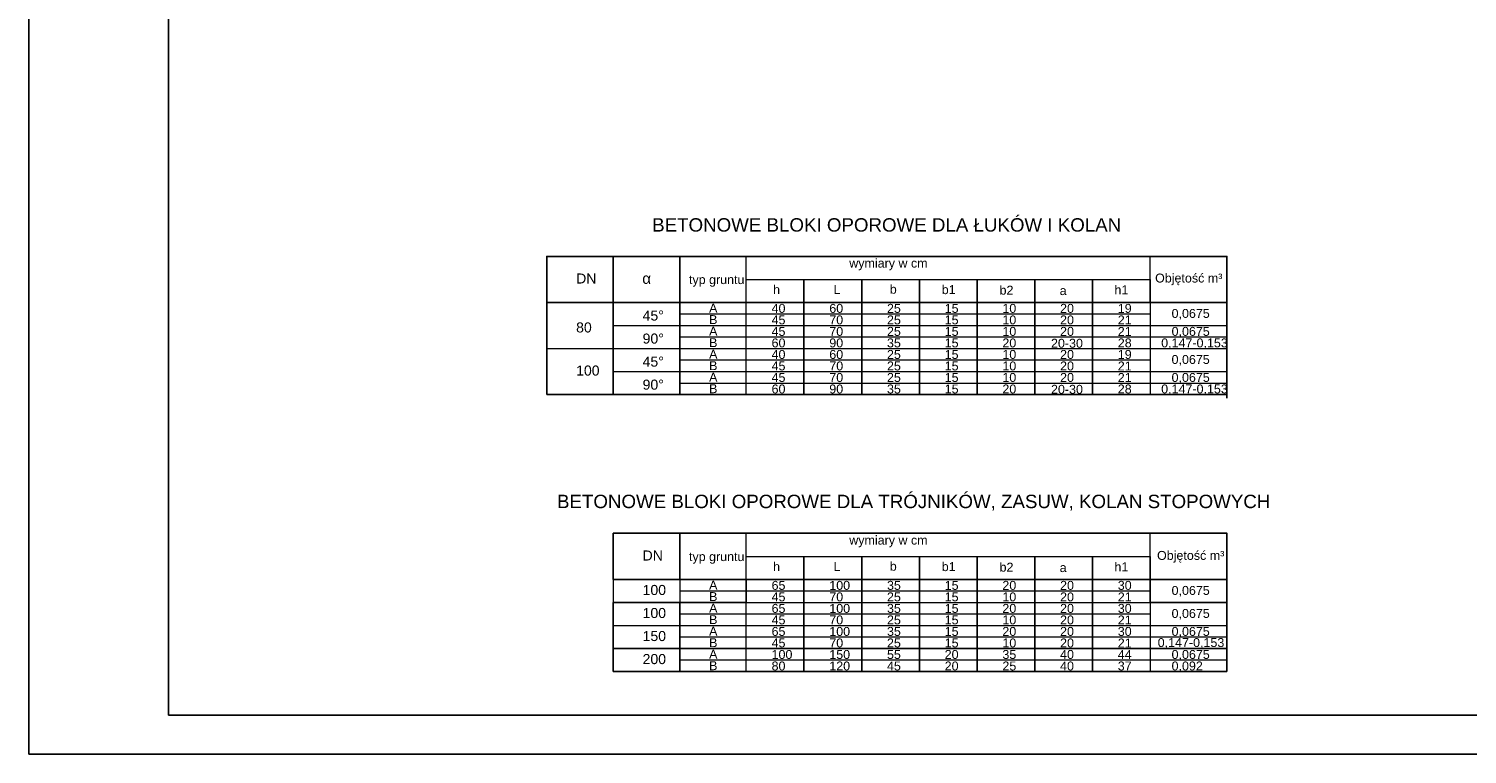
# Model space of a CAD drawing. Header units: millimetres. Extents: x 1481 to 1901, y 630 to 927.
# Tile 1 of 4: x 1481 to 1738, y 630 to 760. Entities that reach past the tile are written whole.
import ezdxf

# ---------------------------------------------------------------- set-up
doc = ezdxf.new("R2010")
doc.units = ezdxf.units.MM
doc.layers.add('wymiary', color=7, linetype='Continuous', lineweight=9)
doc.styles.add('Arial', font='arial.ttf')

msp = doc.modelspace()

# ---------------------------------------------------------------- linework, layer by layer
at = {"color": 0}
msp.add_lwpolyline([(1505.649, 637.292), (1505.649, 920.292), (1893.649, 920.292), (1893.649, 637.292)], close=True, dxfattribs=at)
at = {"linetype": 'Continuous', "lineweight": 18}
for points in [[(1585.351, 719.445), (1573.442, 719.445), (1573.442, 711.198), (1585.351, 711.198)], [(1597.259, 719.445), (1585.351, 719.445), (1585.351, 711.198), (1597.259, 711.198)], [(1609.168, 719.445), (1597.259, 719.445), (1597.259, 711.198), (1609.168, 711.198)], [(1681.513, 719.492), (1695.252, 719.492), (1695.252, 711.198), (1681.513, 711.198)], [(1609.168, 715.322), (1619.503, 715.322), (1619.503, 711.198), (1609.168, 711.198)], [(1619.503, 715.322), (1629.838, 715.322), (1629.838, 711.198), (1619.503, 711.198)], [(1629.838, 715.322), (1640.173, 715.322), (1640.173, 711.198), (1629.838, 711.198)], [(1640.173, 715.322), (1650.508, 715.322), (1650.508, 711.198), (1640.173, 711.198)], [(1650.508, 715.322), (1660.843, 715.322), (1660.843, 711.198), (1650.508, 711.198)], [(1660.843, 715.322), (1671.178, 715.322), (1671.178, 711.198), (1660.843, 711.198)], [(1671.178, 715.322), (1681.513, 715.322), (1681.513, 711.198), (1671.178, 711.198)], [(1585.351, 711.198), (1573.442, 711.198), (1573.442, 702.95), (1585.351, 702.95)], [(1597.259, 711.198), (1585.351, 711.198), (1585.351, 702.95), (1597.259, 702.95)], [(1609.168, 711.198), (1597.259, 711.198), (1597.259, 702.95), (1609.168, 702.95)], [(1597.259, 669.846), (1585.351, 669.846), (1585.351, 661.598), (1597.259, 661.598)], [(1609.168, 669.846), (1597.259, 669.846), (1597.259, 661.598), (1609.168, 661.598)], [(1681.513, 669.892), (1695.252, 669.892), (1695.252, 661.598), (1681.513, 661.598)], [(1609.168, 665.722), (1619.503, 665.722), (1619.503, 661.598), (1609.168, 661.598)], [(1619.503, 665.722), (1629.838, 665.722), (1629.838, 661.598), (1619.503, 661.598)], [(1629.838, 665.722), (1640.173, 665.722), (1640.173, 661.598), (1629.838, 661.598)], [(1640.173, 665.722), (1650.508, 665.722), (1650.508, 661.598), (1640.173, 661.598)], [(1650.508, 665.722), (1660.843, 665.722), (1660.843, 661.598), (1650.508, 661.598)], [(1660.843, 665.722), (1671.178, 665.722), (1671.178, 661.598), (1660.843, 661.598)], [(1671.178, 665.722), (1681.513, 665.722), (1681.513, 661.598), (1671.178, 661.598)], [(1597.259, 657.474), (1585.351, 657.474), (1585.351, 649.226), (1597.259, 649.226)], [(1609.168, 657.474), (1597.259, 657.474), (1597.259, 649.226), (1609.168, 649.226)]]:
    msp.add_lwpolyline(points, close=True, dxfattribs=at)
at = {"linetype": 'Continuous', "lineweight": 25}
msp.add_lwpolyline([(1573.442, 711.198), (1695.252, 711.198), (1695.252, 719.445), (1573.442, 719.445)], close=True, dxfattribs=at)
for points in [[(1573.442, 694.702), (1573.442, 719.445), (1695.252, 719.445), (1695.252, 694.053)], [(1573.442, 694.702), (1695.252, 694.702), (1695.252, 694.053)], [(1585.351, 669.846), (1695.252, 669.846), (1695.252, 649.226)], [(1585.351, 661.598), (1695.252, 661.598), (1695.252, 669.846), (1585.351, 669.846)], [(1585.351, 649.226), (1695.252, 649.226), (1695.252, 645.103)], [(1585.351, 645.103), (1695.252, 645.103)]]:
    msp.add_lwpolyline(points, dxfattribs=at)
at = {"linetype": 'Continuous', "lineweight": 18}
for points in [[(1597.259, 711.198), (1597.259, 707.074)], [(1609.168, 694.702), (1609.168, 711.198), (1619.503, 711.198), (1619.503, 694.702)], [(1619.503, 694.702), (1619.503, 711.198), (1629.838, 711.198), (1629.838, 694.702)], [(1629.838, 694.702), (1629.838, 711.198), (1640.173, 711.198), (1640.173, 694.702)], [(1640.173, 694.702), (1640.173, 711.198), (1650.508, 711.198), (1650.508, 694.702)], [(1650.508, 694.702), (1650.508, 711.198), (1660.843, 711.198), (1660.843, 694.702)], [(1660.843, 694.702), (1660.843, 711.198), (1671.178, 711.198), (1671.178, 694.702)], [(1671.178, 694.702), (1671.178, 711.198), (1681.513, 711.198), (1681.513, 694.702)], [(1695.252, 694.053), (1695.252, 711.198), (1681.513, 711.198), (1681.513, 694.702)], [(1597.259, 709.136), (1681.513, 709.136)], [(1585.351, 707.074), (1597.259, 707.074)], [(1597.259, 707.074), (1695.252, 707.074)], [(1597.259, 705.012), (1695.252, 705.012)], [(1597.259, 702.95), (1695.252, 702.95)], [(1597.259, 700.888), (1681.513, 700.888)], [(1585.351, 698.826), (1597.259, 698.826)], [(1597.259, 698.826), (1695.252, 698.826)], [(1597.259, 696.764), (1695.252, 696.764)], [(1585.351, 694.702), (1573.442, 694.702)], [(1597.259, 694.702), (1585.351, 694.702)], [(1597.259, 694.702), (1695.252, 694.702)], [(1609.168, 694.702), (1597.259, 694.702)], [(1585.351, 661.598), (1585.351, 669.846)], [(1585.351, 661.598), (1585.351, 657.474)], [(1597.259, 661.598), (1597.259, 657.474)], [(1585.351, 649.226), (1585.351, 657.474)], [(1585.351, 657.474), (1695.252, 657.474)], [(1597.259, 659.536), (1681.513, 659.536)], [(1597.259, 657.474), (1597.259, 653.35)], [(1609.168, 645.103), (1609.168, 657.474), (1619.503, 657.474), (1619.503, 645.103)], [(1619.503, 645.103), (1619.503, 657.474), (1629.838, 657.474), (1629.838, 645.103)], [(1629.838, 645.103), (1629.838, 657.474), (1640.173, 657.474), (1640.173, 645.103)], [(1640.173, 645.103), (1640.173, 657.474), (1650.508, 657.474), (1650.508, 645.103)], [(1650.508, 645.103), (1650.508, 657.474), (1660.843, 657.474), (1660.843, 645.103)], [(1660.843, 645.103), (1660.843, 657.474), (1671.178, 657.474), (1671.178, 645.103)], [(1671.178, 645.103), (1671.178, 657.474), (1681.513, 657.474), (1681.513, 645.103)], [(1695.252, 645.103), (1695.252, 657.474), (1681.513, 657.474), (1681.513, 645.103)], [(1597.259, 655.412), (1681.513, 655.412)], [(1585.351, 653.35), (1695.252, 653.35)], [(1597.259, 651.288), (1695.252, 651.288)], [(1585.351, 645.103), (1585.351, 649.226)], [(1597.259, 645.103), (1597.259, 649.226), (1585.351, 649.226), (1585.351, 645.103)], [(1609.168, 645.103), (1609.168, 649.226), (1597.259, 649.226), (1597.259, 645.103)], [(1597.259, 649.226), (1695.252, 649.226)], [(1597.259, 647.164), (1695.252, 647.164)], [(1585.351, 645.103), (1695.252, 645.103)], [(1597.259, 645.103), (1585.351, 645.103)], [(1609.168, 645.103), (1597.259, 645.103)], [(1597.259, 645.103), (1695.252, 645.103)]]:
    msp.add_lwpolyline(points, dxfattribs=at)
for points in [[(1585.351, 702.95), (1585.351, 694.702)], [(1597.259, 702.95), (1597.259, 694.702)], [(1609.168, 657.474), (1609.168, 661.598)], [(1619.503, 657.474), (1619.503, 661.598)], [(1629.838, 657.474), (1629.838, 661.598)], [(1640.173, 657.474), (1640.173, 661.598)], [(1650.508, 661.598), (1650.508, 657.474)], [(1660.843, 657.474), (1660.843, 661.598)], [(1671.178, 657.474), (1671.178, 661.598)], [(1681.513, 661.598), (1681.513, 657.474)]]:
    msp.add_lwpolyline(points)
at = {"layer": 'Defpoints', "color": 0}
msp.add_lwpolyline([(1480.649, 630.292), (1480.649, 927.292), (1900.649, 927.292), (1900.649, 630.292)], close=True, dxfattribs=at)

# ---------------------------------------------------------------- texts
at = {"layer": 'wymiary', "char_height": 2.4, "attachment_point": 4, "style": 'Arial'}
for s, insert in [('BETONOWE BLOKI OPOROWE DLA ŁUKÓW I KOLAN ', (1592.311, 725.058)), ('BETONOWE BLOKI OPOROWE DLA TRÓJNIKÓW, ZASUW, KOLAN STOPOWYCH', (1575.265, 675.334))]:
    msp.add_mtext(s, dxfattribs=dict(at, insert=insert))
at = {"layer": 'wymiary', "lineweight": 18, "char_height": 1.6, "width": 21.07157, "attachment_point": 2}
for insert in [(1634.629, 719.032), (1634.629, 669.432)]:
    msp.add_mtext('{\\fArial|b0|i0|c238|p34;wymiary w cm}', dxfattribs=dict(at, insert=insert))
at = {"layer": 'wymiary', "lineweight": 18, "attachment_point": 4}
for s, insert, char_height in [('{\\fArial|b0|i0|c238|p34;DN\\fArial|b1|i0|c238|p34; }', (1578.692, 715.476), 1.8), ('{\\fArial|b0|i0|c238|p34;Objętość m³}', (1682.395, 715.315), 1.6), ('{\\fArial|b0|i0|c238|p0;\\H1.083x;α}', (1590.543, 715.476), 1.8), ('{\\fArial|b0|i0|c238|p34;typ gruntu}', (1598.903, 715.04), 1.6), ('{\\fArial|b0|i0|c238|p34;h\\fArial|b1|i0|c238|p34; }', (1613.976, 713.481), 1.6), ('{\\fArial|b0|i0|c238|p34;L}', (1624.811, 713.515), 1.6), ('{\\fArial|b0|i0|c238|p34;b}', (1634.877, 713.544), 1.6), ('{\\fArial|b0|i0|c238|p34;b1}', (1644.177, 713.472), 1.6), ('{\\fArial|b0|i0|c238|p34;b2}', (1654.536, 713.38), 1.6), ('{\\fArial|b0|i0|c238|p34;a}', (1665.306, 713.298), 1.6), ('{\\fArial|b0|i0|c238|p34;h1}', (1675.118, 713.448), 1.6), ('{\\fArial|b0|i0|c238|p34;45%%D}', (1590.601, 708.831), 1.8), ('{\\fArial|b0|i0|c238|p34;A}', (1602.51, 710.176), 1.6), ('{\\fArial|b0|i0|c238|p34;B}', (1602.51, 708.114), 1.6), ('{\\fArial|b0|i0|c238|p34;40}', (1613.702, 710.115), 1.6), ('{\\fArial|b0|i0|c238|p34;45}', (1613.702, 708.053), 1.6), ('{\\fArial|b0|i0|c238|p34;70}', (1624.037, 708.053), 1.6), ('{\\fArial|b0|i0|c238|p34;60}', (1624.037, 710.115), 1.6), ('{\\fArial|b0|i0|c238|p34;25}', (1634.372, 710.115), 1.6), ('{\\fArial|b0|i0|c238|p34;25}', (1634.372, 708.053), 1.6), ('{\\fArial|b0|i0|c238|p34;15}', (1644.707, 710.115), 1.6), ('{\\fArial|b0|i0|c238|p34;15}', (1644.707, 708.053), 1.6), ('{\\fArial|b0|i0|c238|p34;10}', (1655.042, 710.115), 1.6), ('{\\fArial|b0|i0|c238|p34;10}', (1655.042, 708.053), 1.6), ('{\\fArial|b0|i0|c238|p34;20}', (1665.377, 710.115), 1.6), ('{\\fArial|b0|i0|c238|p34;20}', (1665.377, 708.053), 1.6), ('{\\fArial|b0|i0|c238|p34;21}', (1675.712, 708.053), 1.6), ('{\\fArial|b0|i0|c238|p34;19}', (1675.712, 710.115), 1.6), ('{\\fArial|b0|i0|c238|p34;0,0675}', (1685.348, 709.073), 1.6), ('{\\fArial|b0|i0|c238|p34;A}', (1602.51, 706.052), 1.6), ('{\\fArial|b0|i0|c238|p34;45}', (1613.702, 705.991), 1.6), ('{\\fArial|b0|i0|c238|p34;70}', (1624.037, 705.991), 1.6), ('{\\fArial|b0|i0|c238|p34;25}', (1634.372, 705.991), 1.6), ('{\\fArial|b0|i0|c238|p34;15}', (1644.707, 705.991), 1.6), ('{\\fArial|b0|i0|c238|p34;10}', (1655.042, 705.991), 1.6), ('{\\fArial|b0|i0|c238|p34;20}', (1665.377, 705.991), 1.6), ('{\\fArial|b0|i0|c238|p34;21}', (1675.712, 705.991), 1.6), ('{\\fArial|b0|i0|c238|p34;0,0675}', (1685.348, 705.857), 1.6), ('{\\fArial|b0|i0|c238|p34;90%%D}', (1590.601, 704.707), 1.8), ('{\\fArial|b0|i0|c238|p34;B}', (1602.51, 703.99), 1.6), ('{\\fArial|b0|i0|c238|p34;60}', (1613.702, 703.929), 1.6), ('{\\fArial|b0|i0|c238|p34;90}', (1624.037, 703.929), 1.6), ('{\\fArial|b0|i0|c238|p34;35}', (1634.372, 703.929), 1.6), ('{\\fArial|b0|i0|c238|p34;15}', (1644.707, 703.929), 1.6), ('{\\fArial|b0|i0|c238|p34;20}', (1655.042, 703.929), 1.6), ('{\\fArial|b0|i0|c238|p34;20-30}', (1663.752, 703.87), 1.6), ('{\\fArial|b0|i0|c238|p34;28}', (1675.712, 703.929), 1.6), ('{\\fArial|b0|i0|c238|p34;0,147-0,153}', (1683.486, 703.795), 1.6), ('{\\fArial|b0|i0|c238|p34;45%%D}', (1590.601, 700.584), 1.8), ('{\\fArial|b0|i0|c238|p34;A}', (1602.51, 701.928), 1.6), ('{\\fArial|b0|i0|c238|p34;40}', (1613.702, 701.867), 1.6), ('{\\fArial|b0|i0|c238|p34;60}', (1624.037, 701.867), 1.6), ('{\\fArial|b0|i0|c238|p34;25}', (1634.372, 701.867), 1.6), ('{\\fArial|b0|i0|c238|p34;15}', (1644.707, 701.867), 1.6), ('{\\fArial|b0|i0|c238|p34;10}', (1655.042, 701.867), 1.6), ('{\\fArial|b0|i0|c238|p34;20}', (1665.377, 701.867), 1.6), ('{\\fArial|b0|i0|c238|p34;19}', (1675.712, 701.867), 1.6), ('{\\fArial|b0|i0|c238|p34;0,0675}', (1685.348, 700.825), 1.6), ('{\\fArial|b0|i0|c238|p34;A}', (1602.51, 697.804), 1.6), ('{\\fArial|b0|i0|c238|p34;B}', (1602.51, 699.866), 1.6), ('{\\fArial|b0|i0|c238|p34;45}', (1613.702, 699.806), 1.6), ('{\\fArial|b0|i0|c238|p34;45}', (1613.702, 697.744), 1.6), ('{\\fArial|b0|i0|c238|p34;70}', (1624.037, 699.806), 1.6), ('{\\fArial|b0|i0|c238|p34;70}', (1624.037, 697.744), 1.6), ('{\\fArial|b0|i0|c238|p34;25}', (1634.372, 699.806), 1.6), ('{\\fArial|b0|i0|c238|p34;25}', (1634.372, 697.744), 1.6), ('{\\fArial|b0|i0|c238|p34;15}', (1644.707, 699.806), 1.6), ('{\\fArial|b0|i0|c238|p34;15}', (1644.707, 697.744), 1.6), ('{\\fArial|b0|i0|c238|p34;10}', (1655.042, 699.806), 1.6), ('{\\fArial|b0|i0|c238|p34;10}', (1655.042, 697.744), 1.6), ('{\\fArial|b0|i0|c238|p34;20}', (1665.377, 699.806), 1.6), ('{\\fArial|b0|i0|c238|p34;20}', (1665.377, 697.744), 1.6), ('{\\fArial|b0|i0|c238|p34;21}', (1675.712, 699.806), 1.6), ('{\\fArial|b0|i0|c238|p34;21}', (1675.712, 697.744), 1.6), ('{\\fArial|b0|i0|c238|p34;0,0675}', (1685.348, 697.61), 1.6), ('{\\fArial|b0|i0|c238|p34;90%%D}', (1590.601, 696.46), 1.8), ('{\\fArial|b0|i0|c238|p34;B}', (1602.51, 695.742), 1.6), ('{\\fArial|b0|i0|c238|p34;60}', (1613.702, 695.682), 1.6), ('{\\fArial|b0|i0|c238|p34;90}', (1624.037, 695.682), 1.6), ('{\\fArial|b0|i0|c238|p34;35}', (1634.372, 695.682), 1.6), ('{\\fArial|b0|i0|c238|p34;15}', (1644.707, 695.682), 1.6), ('{\\fArial|b0|i0|c238|p34;20}', (1655.042, 695.682), 1.6), ('{\\fArial|b0|i0|c238|p34;20-30}', (1663.752, 695.622), 1.6), ('{\\fArial|b0|i0|c238|p34;28}', (1675.712, 695.682), 1.6), ('{\\fArial|b0|i0|c238|p34;0,147-0,153}', (1683.486, 695.548), 1.6), ('{\\fArial|b0|i0|c238|p34;DN\\fArial|b1|i0|c238|p34; }', (1590.601, 665.876), 1.8), ('{\\fArial|b0|i0|c238|p34;typ gruntu}', (1598.903, 665.44), 1.6), ('{\\fArial|b0|i0|c238|p34;h\\fArial|b1|i0|c238|p34; }', (1613.976, 663.881), 1.6), ('{\\fArial|b0|i0|c238|p34;b}', (1634.877, 663.944), 1.6), ('{\\fArial|b0|i0|c238|p34;b1}', (1644.177, 663.872), 1.6), ('{\\fArial|b0|i0|c238|p34;h1}', (1675.118, 663.848), 1.6), ('{\\fArial|b0|i0|c238|p34;Objętość m³}', (1682.743, 665.648), 1.6), ('{\\fArial|b0|i0|c238|p34;L}', (1624.811, 663.915), 1.6), ('{\\fArial|b0|i0|c238|p34;b2}', (1654.536, 663.78), 1.6), ('{\\fArial|b0|i0|c238|p34;a}', (1665.306, 663.699), 1.6), ('{\\fArial|b0|i0|c238|p34;100}', (1590.601, 659.69), 1.8), ('{\\fArial|b0|i0|c238|p34;A}', (1602.51, 660.576), 1.6), ('{\\fArial|b0|i0|c238|p34;65}', (1613.702, 660.515), 1.6), ('{\\fArial|b0|i0|c238|p34;100}', (1624.037, 660.515), 1.6), ('{\\fArial|b0|i0|c238|p34;35}', (1634.372, 660.515), 1.6), ('{\\fArial|b0|i0|c238|p34;15}', (1644.707, 660.515), 1.6), ('{\\fArial|b0|i0|c238|p34;20}', (1655.042, 660.515), 1.6), ('{\\fArial|b0|i0|c238|p34;20}', (1665.377, 660.515), 1.6), ('{\\fArial|b0|i0|c238|p34;30}', (1675.712, 660.515), 1.6), ('{\\fArial|b0|i0|c238|p34;0,0675}', (1685.348, 659.473), 1.6), ('{\\fArial|b0|i0|c238|p34;A}', (1602.51, 656.452), 1.6), ('{\\fArial|b0|i0|c238|p34;B}', (1602.51, 658.514), 1.6), ('{\\fArial|b0|i0|c238|p34;45}', (1613.702, 658.454), 1.6), ('{\\fArial|b0|i0|c238|p34;65}', (1613.702, 656.392), 1.6), ('{\\fArial|b0|i0|c238|p34;70}', (1624.037, 658.454), 1.6), ('{\\fArial|b0|i0|c238|p34;100}', (1624.037, 656.392), 1.6), ('{\\fArial|b0|i0|c238|p34;35}', (1634.372, 656.392), 1.6), ('{\\fArial|b0|i0|c238|p34;25}', (1634.372, 658.454), 1.6), ('{\\fArial|b0|i0|c238|p34;15}', (1644.707, 658.454), 1.6), ('{\\fArial|b0|i0|c238|p34;15}', (1644.707, 656.392), 1.6), ('{\\fArial|b0|i0|c238|p34;20}', (1655.042, 656.392), 1.6), ('{\\fArial|b0|i0|c238|p34;10}', (1655.042, 658.454), 1.6), ('{\\fArial|b0|i0|c238|p34;20}', (1665.377, 658.454), 1.6), ('{\\fArial|b0|i0|c238|p34;20}', (1665.377, 656.392), 1.6), ('{\\fArial|b0|i0|c238|p34;30}', (1675.712, 656.392), 1.6), ('{\\fArial|b0|i0|c238|p34;21}', (1675.712, 658.454), 1.6), ('{\\fArial|b0|i0|c238|p34;100}', (1590.601, 655.567), 1.8), ('{\\fArial|b0|i0|c238|p34;B}', (1602.51, 654.39), 1.6), ('{\\fArial|b0|i0|c238|p34;45}', (1613.702, 654.33), 1.6), ('{\\fArial|b0|i0|c238|p34;70}', (1624.037, 654.33), 1.6), ('{\\fArial|b0|i0|c238|p34;25}', (1634.372, 654.33), 1.6), ('{\\fArial|b0|i0|c238|p34;15}', (1644.707, 654.33), 1.6), ('{\\fArial|b0|i0|c238|p34;10}', (1655.042, 654.33), 1.6), ('{\\fArial|b0|i0|c238|p34;20}', (1665.377, 654.33), 1.6), ('{\\fArial|b0|i0|c238|p34;21}', (1675.712, 654.33), 1.6), ('{\\fArial|b0|i0|c238|p34;0,0675}', (1685.348, 655.349), 1.6), ('{\\fArial|b0|i0|c238|p34;150}', (1590.601, 651.443), 1.8), ('{\\fArial|b0|i0|c238|p34;A}', (1602.51, 652.328), 1.6), ('{\\fArial|b0|i0|c238|p34;65}', (1613.702, 652.268), 1.6), ('{\\fArial|b0|i0|c238|p34;100}', (1624.037, 652.268), 1.6), ('{\\fArial|b0|i0|c238|p34;35}', (1634.372, 652.268), 1.6), ('{\\fArial|b0|i0|c238|p34;15}', (1644.707, 652.268), 1.6), ('{\\fArial|b0|i0|c238|p34;20}', (1655.042, 652.268), 1.6), ('{\\fArial|b0|i0|c238|p34;20}', (1665.377, 652.268), 1.6), ('{\\fArial|b0|i0|c238|p34;30}', (1675.712, 652.268), 1.6), ('{\\fArial|b0|i0|c238|p34;0,0675}', (1685.348, 652.134), 1.6), ('{\\fArial|b0|i0|c238|p34;B}', (1602.51, 650.266), 1.6), ('{\\fArial|b0|i0|c238|p34;45}', (1613.702, 650.206), 1.6), ('{\\fArial|b0|i0|c238|p34;70}', (1624.037, 650.206), 1.6), ('{\\fArial|b0|i0|c238|p34;25}', (1634.372, 650.206), 1.6), ('{\\fArial|b0|i0|c238|p34;15}', (1644.707, 650.206), 1.6), ('{\\fArial|b0|i0|c238|p34;10}', (1655.042, 650.206), 1.6), ('{\\fArial|b0|i0|c238|p34;20}', (1665.377, 650.206), 1.6), ('{\\fArial|b0|i0|c238|p34;21}', (1675.712, 650.206), 1.6), ('{\\fArial|b0|i0|c238|p34;0,147-0,153}', (1682.863, 650.137), 1.6), ('{\\fArial|b0|i0|c238|p34;200}', (1590.601, 647.319), 1.8), ('{\\fArial|b0|i0|c238|p34;A}', (1602.51, 648.204), 1.6), ('{\\fArial|b0|i0|c238|p34;B}', (1602.51, 646.143), 1.6), ('{\\fArial|b0|i0|c238|p34;80}', (1613.702, 646.082), 1.6), ('{\\fArial|b0|i0|c238|p34;100}', (1613.702, 648.144), 1.6), ('{\\fArial|b0|i0|c238|p34;150}', (1624.037, 648.144), 1.6), ('{\\fArial|b0|i0|c238|p34;120}', (1624.037, 646.082), 1.6), ('{\\fArial|b0|i0|c238|p34;45}', (1634.372, 646.082), 1.6), ('{\\fArial|b0|i0|c238|p34;55}', (1634.372, 648.144), 1.6), ('{\\fArial|b0|i0|c238|p34;20}', (1644.707, 648.144), 1.6), ('{\\fArial|b0|i0|c238|p34;20}', (1644.707, 646.082), 1.6), ('{\\fArial|b0|i0|c238|p34;35}', (1655.042, 648.144), 1.6), ('{\\fArial|b0|i0|c238|p34;25}', (1655.042, 646.082), 1.6), ('{\\fArial|b0|i0|c238|p34;40}', (1665.377, 648.144), 1.6), ('{\\fArial|b0|i0|c238|p34;40}', (1665.377, 646.082), 1.6), ('{\\fArial|b0|i0|c238|p34;44}', (1675.712, 648.144), 1.6), ('{\\fArial|b0|i0|c238|p34;37}', (1675.712, 646.082), 1.6), ('{\\fArial|b0|i0|c238|p34;0,0675}', (1685.348, 648.01), 1.6), ('{\\fArial|b0|i0|c238|p34;0,092}', (1685.348, 645.948), 1.6)]:
    msp.add_mtext(s, dxfattribs=dict(at, insert=insert, char_height=char_height))
at = {"layer": 'wymiary', "lineweight": 18, "char_height": 1.8, "attachment_point": 4, "style": 'Arial'}
for s, insert in [('80', (1578.692, 706.703)), ('100', (1578.692, 698.98))]:
    msp.add_mtext(s, dxfattribs=dict(at, insert=insert))

doc.saveas('drawing.dxf')
